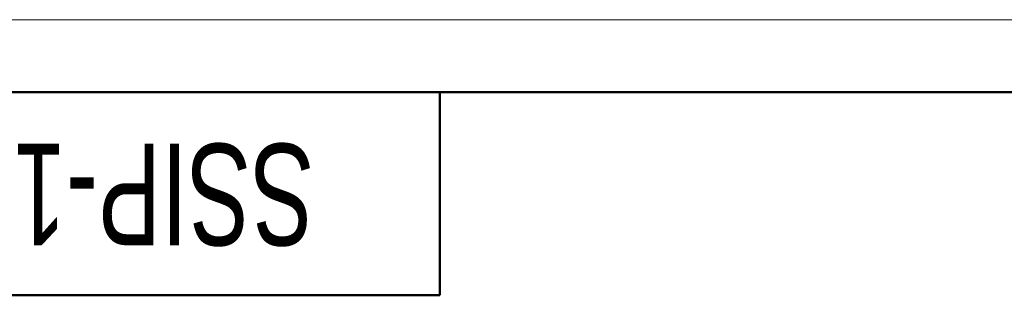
# Model space of a CAD drawing. Header units: millimetres. Extents: x 0 to 420, y 0 to 297.
# Tile 18 of 20: x 61 to 129, y 278 to 297. Entities that reach past the tile are written whole.
import ezdxf

# ---------------------------------------------------------------- set-up
doc = ezdxf.new("R2010")
doc.units = ezdxf.units.MM
doc.styles.add('SLDTEXTSTYLE1', font='TXT', dxfattribs={"width": 0.7})

msp = doc.modelspace()

# ---------------------------------------------------------------- linework, layer by layer
at = {"color": 7, "linetype": 'Continuous', "lineweight": 18}
msp.add_line((0, 297), (420, 297), dxfattribs=at)
at = {"color": 7, "linetype": 'Continuous', "lineweight": 50}
for p, q in [((415, 292), (20, 292)), ((90, 278), (90, 292)), ((20, 278), (90, 278))]:
    msp.add_line(p, q, dxfattribs=at)

# ---------------------------------------------------------------- texts
at = {"color": 7, "linetype": 'Continuous', "lineweight": 0, "insert": (56.206, 281.449), "char_height": 7, "attachment_point": 2, "rotation": 180, "style": 'SLDTEXTSTYLE1'}
msp.add_mtext('SSIP-18.5_37-04', dxfattribs=at)

doc.saveas('drawing.dxf')
